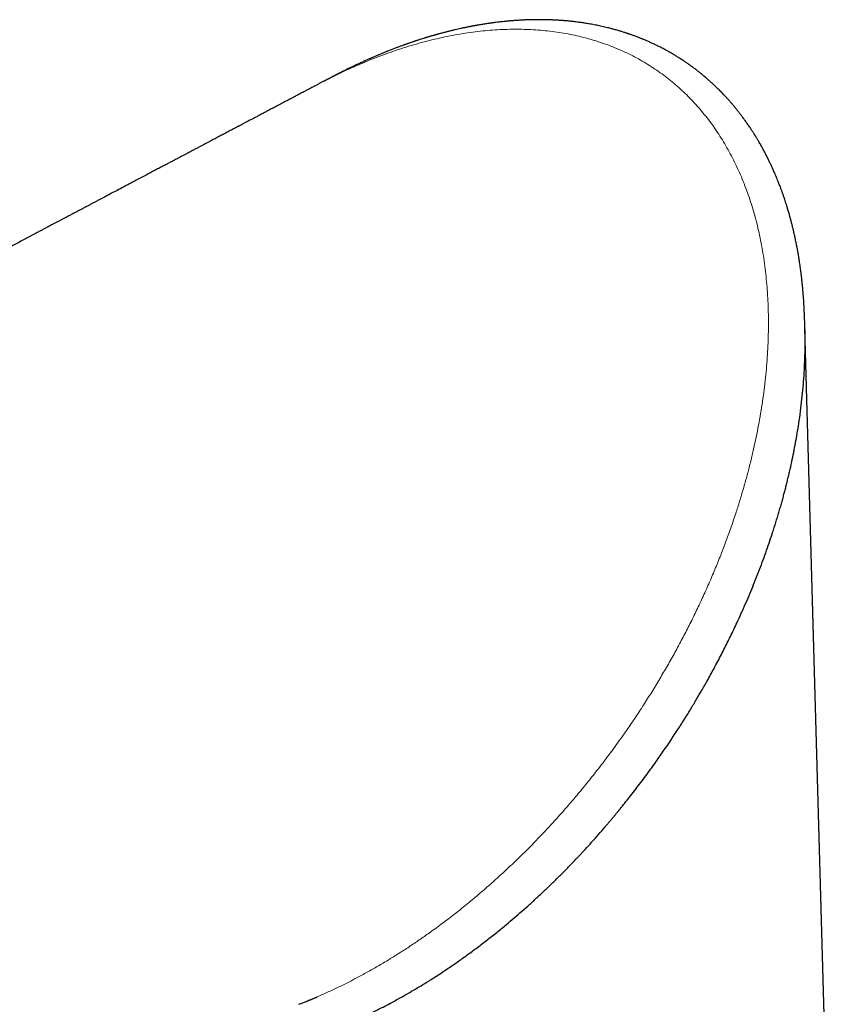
# Model space of a CAD drawing. Header units: millimetres. Extents: x 8 to 882, y 12 to 770.
# Tile 43 of 58: x 783 to 831, y 331 to 388. Entities that reach past the tile are written whole.
import ezdxf

# ---------------------------------------------------------------- set-up
doc = ezdxf.new("R2010")
doc.units = ezdxf.units.MM

msp = doc.modelspace()

# ---------------------------------------------------------------- linework, layer by layer
at = {"color": 7, "linetype": 'Continuous', "lineweight": 30}
for p, q in [((800.787, 384.031), (800.518, 383.89)), ((830.54, 300.914), (828.612, 369.738))]:
    msp.add_line(p, q, dxfattribs=at)
for points, knots in [([(828.594, 370.228), (828.593, 370.252), (828.591, 370.297), (828.588, 370.355), (828.586, 370.401), (828.584, 370.437), (828.583, 370.468), (828.581, 370.5), (828.58, 370.53), (828.579, 370.56), (828.577, 370.591), (828.576, 370.623), (828.574, 370.663), (828.572, 370.713), (828.569, 370.772), (828.566, 370.837), (828.563, 370.909), (828.559, 370.984), (828.556, 371.052), (828.553, 371.105), (828.55, 371.148), (828.548, 371.19), (828.545, 371.242), (828.541, 371.307), (828.536, 371.383), (828.53, 371.47), (828.523, 371.563), (828.516, 371.658), (828.509, 371.751), (828.497, 371.894), (828.48, 372.082), (828.461, 372.282), (828.445, 372.438), (828.433, 372.549), (828.422, 372.643), (828.413, 372.722), (828.404, 372.793), (828.395, 372.873), (828.383, 372.971), (828.367, 373.091), (828.348, 373.229), (828.327, 373.383), (828.301, 373.555), (828.272, 373.744), (828.238, 373.95), (828.208, 374.124), (828.185, 374.254), (828.171, 374.33), (828.159, 374.394), (828.149, 374.445), (828.142, 374.482), (828.136, 374.516), (828.128, 374.555), (828.117, 374.612), (828.103, 374.682), (828.083, 374.78), (828.059, 374.895), (828.031, 375.025), (828.003, 375.155), (827.977, 375.27), (827.953, 375.372), (827.932, 375.459), (827.911, 375.55), (827.887, 375.645), (827.864, 375.739), (827.841, 375.829), (827.82, 375.908), (827.803, 375.973), (827.789, 376.026), (827.777, 376.07), (827.767, 376.107), (827.757, 376.147), (827.741, 376.201), (827.72, 376.278), (827.692, 376.378), (827.659, 376.493), (827.617, 376.635), (827.568, 376.795), (827.515, 376.962), (827.467, 377.113), (827.422, 377.247), (827.381, 377.368), (827.346, 377.469), (827.318, 377.548), (827.296, 377.61), (827.275, 377.67), (827.251, 377.736), (827.222, 377.814), (827.188, 377.905), (827.149, 378.009), (827.105, 378.12), (827.056, 378.246), (827.001, 378.382), (826.941, 378.527), (826.88, 378.67), (826.82, 378.81), (826.76, 378.943), (826.704, 379.067), (826.654, 379.176), (826.609, 379.271), (826.567, 379.358), (826.525, 379.445), (826.479, 379.539), (826.429, 379.638), (826.363, 379.768), (826.279, 379.93), (826.174, 380.125), (826.06, 380.33), (825.965, 380.496), (825.893, 380.619), (825.849, 380.691), (825.811, 380.756), (825.778, 380.809), (825.751, 380.852), (825.731, 380.885), (825.715, 380.912), (825.699, 380.937), (825.676, 380.972), (825.645, 381.022), (825.604, 381.087), (825.554, 381.164), (825.496, 381.252), (825.432, 381.349), (825.348, 381.473), (825.245, 381.622), (825.121, 381.796), (825.016, 381.939), (824.931, 382.051), (824.871, 382.131), (824.81, 382.209), (824.751, 382.284), (824.698, 382.35), (824.653, 382.407), (824.615, 382.454), (824.583, 382.493), (824.551, 382.532), (824.514, 382.576), (824.468, 382.632), (824.414, 382.695), (824.355, 382.764), (824.292, 382.837), (824.229, 382.908), (824.17, 382.975), (824.117, 383.033), (824.072, 383.083), (824.032, 383.126), (823.992, 383.168), (823.949, 383.214), (823.885, 383.282), (823.802, 383.369), (823.7, 383.472), (823.582, 383.591), (823.449, 383.72), (823.299, 383.862), (823.149, 383.999), (823.021, 384.113), (822.91, 384.209), (822.815, 384.29), (822.711, 384.377), (822.605, 384.464), (822.506, 384.544), (822.415, 384.615), (822.332, 384.68), (822.257, 384.737), (822.2, 384.78), (822.156, 384.813), (822.118, 384.841), (822.074, 384.873), (822.02, 384.913), (821.959, 384.957), (821.893, 385.004), (821.826, 385.051), (821.758, 385.097), (821.691, 385.143), (821.628, 385.186), (821.571, 385.224), (821.523, 385.256), (821.48, 385.284), (821.438, 385.311), (821.392, 385.341), (821.342, 385.373), (821.287, 385.408), (821.225, 385.446), (821.156, 385.489), (821.076, 385.537), (820.986, 385.591), (820.888, 385.648), (820.788, 385.705), (820.694, 385.758), (820.569, 385.828), (820.409, 385.914), (820.208, 386.017), (820.004, 386.118), (819.836, 386.198), (819.704, 386.258), (819.613, 386.3), (819.52, 386.34), (819.428, 386.38), (819.346, 386.415), (819.277, 386.444), (819.222, 386.467), (819.168, 386.489), (819.109, 386.513), (819.035, 386.542), (818.946, 386.577), (818.851, 386.613), (818.759, 386.647), (818.675, 386.678), (818.599, 386.705), (818.531, 386.729), (818.472, 386.75), (818.418, 386.768), (818.364, 386.786), (818.303, 386.807), (818.231, 386.83), (818.147, 386.857), (818.054, 386.887), (817.955, 386.917), (817.851, 386.948), (817.742, 386.98), (817.63, 387.012), (817.524, 387.041), (817.426, 387.067), (817.314, 387.096), (817.181, 387.129), (817.026, 387.166), (816.868, 387.203), (816.713, 387.236), (816.564, 387.267), (816.417, 387.296), (816.273, 387.323), (816.135, 387.347), (816.003, 387.369), (815.875, 387.39), (815.745, 387.41), (815.618, 387.428), (815.491, 387.445), (815.365, 387.461), (815.238, 387.476), (815.111, 387.49), (814.988, 387.503), (814.871, 387.514), (814.768, 387.524), (814.683, 387.531), (814.615, 387.536), (814.554, 387.541), (814.484, 387.546), (814.398, 387.552), (814.3, 387.558), (814.195, 387.564), (814.088, 387.57), (813.986, 387.574), (813.894, 387.578), (813.815, 387.581), (813.748, 387.583), (813.688, 387.584), (813.63, 387.586), (813.568, 387.587), (813.498, 387.588), (813.42, 387.589), (813.332, 387.59), (813.233, 387.59), (813.145, 387.59), (813.07, 387.589), (813.013, 387.589), (812.954, 387.588), (812.891, 387.587), (812.826, 387.586), (812.764, 387.584), (812.71, 387.583), (812.669, 387.582), (812.639, 387.581), (812.612, 387.58), (812.584, 387.579), (812.552, 387.578), (812.495, 387.576), (812.412, 387.573), (812.306, 387.568), (812.198, 387.562), (812.09, 387.556), (811.983, 387.55), (811.877, 387.543), (811.776, 387.535), (811.692, 387.529), (811.629, 387.524), (811.583, 387.52), (811.547, 387.517), (811.517, 387.514), (811.488, 387.511), (811.451, 387.508), (811.4, 387.503), (811.336, 387.497), (811.237, 387.488), (811.112, 387.475), (810.966, 387.458), (810.826, 387.442), (810.71, 387.427), (810.616, 387.415), (810.55, 387.406), (810.494, 387.399), (810.444, 387.392), (810.393, 387.385), (810.326, 387.375), (810.24, 387.362), (810.134, 387.346), (810.021, 387.329), (809.902, 387.309), (809.792, 387.291), (809.694, 387.274), (809.613, 387.26), (809.541, 387.247), (809.481, 387.236), (809.435, 387.227), (809.396, 387.22), (809.352, 387.212), (809.293, 387.2), (809.217, 387.186), (809.133, 387.169), (809.051, 387.153), (808.971, 387.136), (808.889, 387.119), (808.805, 387.101), (808.692, 387.077), (808.551, 387.045), (808.377, 387.005), (808.194, 386.962), (808.01, 386.917), (807.82, 386.868), (807.626, 386.818), (807.477, 386.777), (807.38, 386.751), (807.338, 386.739), (807.3, 386.728), (807.267, 386.719), (807.236, 386.71), (807.202, 386.701), (807.161, 386.689), (807.097, 386.67), (807.018, 386.648), (806.933, 386.623), (806.861, 386.601), (806.804, 386.584), (806.758, 386.57), (806.717, 386.558), (806.67, 386.543), (806.611, 386.525), (806.475, 386.483), (806.337, 386.439), (806.205, 386.396), (806.153, 386.379), (806.11, 386.365), (806.07, 386.351), (806.02, 386.335), (805.956, 386.313), (805.878, 386.287), (805.798, 386.259), (805.719, 386.232), (805.646, 386.207), (805.578, 386.183), (805.517, 386.161), (805.459, 386.14), (805.399, 386.119), (805.302, 386.084), (805.17, 386.035), (805.009, 385.975), (804.856, 385.917), (804.708, 385.86), (804.588, 385.813), (804.49, 385.774), (804.413, 385.743), (804.334, 385.711), (804.252, 385.678), (804.17, 385.645), (804.09, 385.612), (804.017, 385.581), (803.953, 385.555), (803.891, 385.529), (803.82, 385.498), (803.739, 385.464), (803.659, 385.429), (803.59, 385.399), (803.532, 385.374), (803.484, 385.353), (803.441, 385.334), (803.39, 385.312), (803.324, 385.283), (803.24, 385.245), (803.15, 385.205), (803.058, 385.163), (802.972, 385.123), (802.885, 385.083), (802.795, 385.042), (802.696, 384.995), (802.597, 384.948), (802.506, 384.905), (802.42, 384.864), (802.33, 384.82), (802.23, 384.771), (802.129, 384.722), (802.04, 384.678), (801.962, 384.639), (801.887, 384.601), (801.805, 384.559), (801.729, 384.521), (801.663, 384.487), (801.614, 384.462), (801.565, 384.437), (801.52, 384.413), (801.48, 384.393), (801.445, 384.374), (801.416, 384.359), (801.39, 384.346), (801.371, 384.336), (801.355, 384.327), (801.339, 384.319), (801.324, 384.311), (801.302, 384.3), (801.281, 384.289), (801.258, 384.277), (801.23, 384.262), (801.193, 384.243), (801.15, 384.221), (801.105, 384.197), (801.063, 384.175), (801.023, 384.154), (800.992, 384.138), (800.968, 384.126), (800.948, 384.115), (800.927, 384.105), (800.907, 384.094), (800.888, 384.085), (800.87, 384.075), (800.849, 384.064), (800.821, 384.05), (800.799, 384.038), (800.786, 384.031)], [0, 0, 0, 0, 0.002317, 0.004191, 0.005621, 0.006646, 0.00762, 0.008629, 0.009673, 0.010577, 0.011423, 0.012226, 0.013041, 0.014241, 0.015628, 0.017111, 0.018887, 0.02066, 0.022349, 0.023611, 0.024411, 0.025363, 0.026711, 0.028258, 0.030123, 0.032306, 0.034691, 0.03704, 0.039348, 0.041612, 0.047623, 0.053317, 0.056495, 0.05927, 0.06162, 0.063547, 0.065184, 0.066913, 0.069515, 0.072536, 0.075977, 0.079845, 0.084165, 0.088939, 0.094164, 0.099836, 0.102126, 0.104081, 0.105703, 0.106993, 0.10795, 0.108589, 0.109542, 0.110989, 0.112918, 0.114963, 0.118469, 0.121789, 0.125016, 0.128528, 0.130681, 0.13294, 0.135303, 0.137772, 0.140338, 0.142732, 0.144823, 0.146474, 0.14787, 0.149012, 0.149904, 0.15086, 0.152098, 0.154235, 0.156892, 0.160061, 0.163338, 0.168248, 0.172864, 0.17674, 0.180384, 0.183717, 0.186589, 0.188553, 0.190221, 0.191682, 0.193452, 0.195612, 0.198112, 0.200986, 0.204175, 0.207378, 0.211494, 0.215562, 0.219582, 0.223554, 0.227431, 0.230984, 0.234183, 0.236806, 0.239185, 0.241701, 0.24443, 0.247359, 0.250396, 0.255878, 0.261645, 0.267794, 0.274336, 0.276733, 0.279029, 0.281006, 0.282664, 0.284002, 0.285004, 0.285715, 0.286458, 0.287363, 0.28904, 0.291087, 0.293503, 0.296289, 0.299429, 0.302733, 0.308134, 0.313791, 0.319704, 0.32231, 0.324964, 0.327664, 0.330249, 0.332518, 0.334436, 0.336049, 0.337356, 0.338452, 0.340037, 0.34199, 0.344291, 0.346745, 0.349307, 0.351976, 0.354316, 0.356414, 0.358201, 0.359677, 0.361132, 0.362813, 0.364718, 0.368603, 0.372478, 0.376304, 0.382027, 0.387438, 0.392827, 0.398334, 0.401284, 0.404569, 0.408394, 0.412184, 0.41558, 0.418581, 0.421493, 0.424021, 0.426174, 0.427266, 0.428441, 0.429916, 0.431692, 0.433801, 0.43599, 0.438184, 0.440383, 0.442588, 0.44471, 0.446505, 0.448102, 0.449341, 0.450649, 0.452102, 0.453699, 0.45544, 0.457339, 0.459481, 0.462001, 0.464804, 0.467892, 0.47113, 0.474013, 0.476496, 0.482615, 0.488578, 0.494523, 0.500807, 0.503454, 0.50612, 0.508805, 0.511508, 0.514103, 0.515901, 0.517482, 0.518878, 0.520516, 0.522532, 0.525229, 0.528055, 0.53065, 0.533014, 0.535147, 0.537047, 0.538709, 0.540132, 0.541549, 0.543217, 0.545212, 0.547535, 0.550178, 0.552931, 0.555708, 0.55879, 0.561899, 0.564819, 0.567417, 0.569942, 0.573857, 0.578139, 0.582412, 0.586538, 0.590522, 0.594412, 0.598221, 0.601986, 0.605309, 0.608648, 0.612045, 0.615532, 0.618587, 0.621986, 0.62535, 0.62849, 0.631837, 0.634879, 0.637557, 0.639853, 0.64139, 0.642801, 0.644585, 0.646802, 0.649401, 0.6521, 0.654852, 0.657659, 0.659895, 0.661927, 0.663648, 0.665058, 0.666502, 0.668053, 0.66982, 0.671802, 0.674001, 0.676496, 0.679351, 0.680721, 0.682161, 0.683671, 0.685251, 0.686902, 0.688573, 0.689973, 0.690973, 0.691704, 0.692279, 0.692975, 0.693803, 0.694763, 0.697293, 0.700036, 0.702763, 0.705473, 0.708167, 0.710844, 0.713484, 0.715786, 0.717143, 0.718282, 0.719202, 0.719903, 0.720502, 0.721417, 0.7227, 0.724349, 0.726202, 0.730166, 0.733773, 0.737161, 0.740641, 0.742505, 0.744206, 0.745606, 0.746734, 0.747964, 0.749411, 0.751775, 0.754476, 0.757322, 0.760305, 0.763426, 0.765544, 0.767665, 0.769492, 0.770981, 0.772132, 0.772944, 0.773935, 0.775438, 0.777453, 0.779675, 0.781742, 0.783625, 0.785629, 0.78787, 0.789947, 0.794131, 0.798474, 0.80305, 0.807895, 0.81232, 0.817429, 0.822477, 0.823639, 0.824698, 0.825654, 0.826506, 0.827255, 0.827993, 0.829028, 0.830384, 0.832825, 0.83498, 0.836821, 0.838336, 0.839309, 0.840242, 0.841446, 0.842929, 0.844688, 0.851762, 0.853429, 0.854753, 0.855713, 0.856663, 0.857788, 0.859524, 0.861538, 0.863767, 0.865614, 0.867575, 0.869351, 0.870818, 0.872236, 0.873761, 0.875393, 0.87971, 0.88383, 0.887765, 0.891478, 0.895146, 0.897041, 0.899015, 0.901071, 0.90318, 0.905289, 0.907397, 0.909356, 0.910947, 0.91228, 0.914153, 0.916464, 0.918557, 0.920346, 0.921817, 0.923052, 0.924066, 0.925165, 0.926974, 0.929171, 0.931724, 0.933974, 0.936374, 0.938377, 0.940801, 0.943363, 0.946118, 0.94856, 0.95048, 0.952882, 0.955662, 0.958305, 0.960806, 0.962666, 0.964505, 0.966695, 0.96919, 0.970512, 0.971855, 0.973143, 0.97437, 0.975414, 0.976219, 0.977147, 0.977653, 0.978185, 0.978619, 0.978973, 0.979638, 0.980489, 0.981346, 0.982049, 0.983138, 0.984431, 0.986239, 0.988002, 0.989589, 0.991032, 0.992487, 0.993074, 0.993822, 0.994723, 0.995426, 0.996107, 0.996824, 0.997488, 0.99848, 1, 1, 1, 1]), ([(800.518, 383.892), (800.451, 383.856), (800.32, 383.787), (800.13, 383.686), (799.952, 383.593), (799.788, 383.506), (799.636, 383.426), (799.497, 383.352), (799.373, 383.287), (799.264, 383.229), (799.167, 383.178), (799.072, 383.128), (798.978, 383.078), (798.881, 383.027), (798.727, 382.945), (798.51, 382.831), (798.232, 382.684), (797.95, 382.535), (797.691, 382.398), (797.456, 382.274), (797.246, 382.163), (797.045, 382.057), (796.854, 381.956), (796.686, 381.867), (796.536, 381.788), (796.397, 381.715), (796.252, 381.638), (796.097, 381.556), (795.908, 381.456), (795.686, 381.339), (795.436, 381.207), (795.188, 381.076), (794.948, 380.949), (794.715, 380.826), (794.491, 380.708), (794.278, 380.595), (794.085, 380.493), (793.909, 380.401), (793.747, 380.315), (793.586, 380.23), (793.446, 380.156), (793.326, 380.092), (793.226, 380.04), (793.125, 379.987), (793.021, 379.931), (792.901, 379.868), (792.762, 379.795), (792.604, 379.711), (792.431, 379.62), (792.244, 379.521), (792.049, 379.418), (791.854, 379.315), (791.641, 379.202), (791.413, 379.082), (791.17, 378.954), (790.934, 378.829), (790.673, 378.692), (790.388, 378.541), (790.083, 378.38), (789.791, 378.226), (789.513, 378.079), (789.193, 377.91), (788.824, 377.715), (788.402, 377.492), (788.066, 377.314), (787.817, 377.183), (787.655, 377.098), (787.495, 377.013), (787.337, 376.93), (787.18, 376.847), (787.029, 376.767), (786.882, 376.689), (786.733, 376.611), (786.572, 376.526), (786.399, 376.434), (786.214, 376.337), (786.02, 376.234), (785.835, 376.136), (785.661, 376.045), (785.499, 375.959), (785.338, 375.874), (785.182, 375.792), (785.037, 375.715), (784.906, 375.646), (784.79, 375.585), (784.688, 375.531), (784.6, 375.484), (784.519, 375.442), (784.437, 375.398), (784.348, 375.351), (784.25, 375.3), (784.132, 375.237), (783.99, 375.162), (783.825, 375.075), (783.653, 374.984), (783.433, 374.868), (783.172, 374.73), (782.873, 374.572), (782.583, 374.419), (782.3, 374.27), (782.053, 374.139), (781.841, 374.027), (781.663, 373.934), (781.488, 373.841), (781.314, 373.749), (781.137, 373.656), (780.964, 373.564), (780.791, 373.473), (780.619, 373.382), (780.439, 373.287), (780.256, 373.191), (780.056, 373.085), (779.846, 372.974), (779.629, 372.86), (779.429, 372.754), (779.245, 372.657), (779.071, 372.565), (778.9, 372.475), (778.729, 372.384), (778.554, 372.292), (778.371, 372.196), (778.177, 372.093), (777.972, 371.985), (777.76, 371.873), (777.548, 371.761), (777.344, 371.653), (777.153, 371.553), (776.976, 371.459), (776.808, 371.371), (776.64, 371.282), (776.468, 371.191), (776.261, 371.082), (776.024, 370.957), (775.765, 370.82), (775.519, 370.69), (775.284, 370.566), (775.053, 370.444), (774.821, 370.322), (774.576, 370.192), (774.313, 370.053), (774.03, 369.904), (773.738, 369.75), (773.439, 369.592), (773.196, 369.464), (773.012, 369.367), (772.885, 369.299), (772.75, 369.228), (772.606, 369.152), (772.451, 369.071), (772.288, 368.984), (772.126, 368.899), (771.974, 368.819), (771.839, 368.748), (771.719, 368.684), (771.613, 368.628), (771.521, 368.58), (771.444, 368.539), (771.375, 368.503), (771.307, 368.467), (771.235, 368.429), (771.155, 368.387), (771.069, 368.341), (770.969, 368.288), (770.855, 368.228), (770.726, 368.16), (770.591, 368.089), (770.395, 367.985), (770.144, 367.853), (769.842, 367.693), (769.549, 367.539), (769.264, 367.388), (769.024, 367.262), (768.827, 367.158), (768.674, 367.077), (768.522, 366.997), (768.372, 366.917), (768.222, 366.839), (768.071, 366.759), (767.916, 366.677), (767.752, 366.591), (767.579, 366.499), (767.396, 366.403), (767.229, 366.314), (767.083, 366.237), (766.965, 366.175), (766.854, 366.117), (766.751, 366.062), (766.65, 366.009), (766.552, 365.957), (766.456, 365.907), (766.364, 365.858), (766.266, 365.806), (766.155, 365.748), (766.029, 365.681), (765.891, 365.608), (765.741, 365.529), (765.583, 365.446), (765.418, 365.359), (765.248, 365.269), (765.073, 365.177), (764.91, 365.091), (764.766, 365.015), (764.646, 364.952), (764.538, 364.895), (764.441, 364.843), (764.356, 364.799), (764.282, 364.759), (764.212, 364.723), (764.142, 364.686), (764.065, 364.645), (763.981, 364.601), (763.89, 364.552), (763.784, 364.497), (763.664, 364.433), (763.529, 364.362), (763.388, 364.288), (763.212, 364.195), (763.006, 364.086), (762.776, 363.965), (762.558, 363.85), (762.343, 363.736), (762.14, 363.629), (761.945, 363.526), (761.763, 363.43), (761.583, 363.335), (761.409, 363.243), (761.212, 363.139), (760.989, 363.022), (760.74, 362.89), (760.492, 362.76), (760.285, 362.65), (760.118, 362.562), (759.99, 362.495), (759.863, 362.428), (759.736, 362.361), (759.605, 362.292), (759.468, 362.219), (759.32, 362.141), (759.162, 362.058), (758.992, 361.968), (758.812, 361.873), (758.627, 361.776), (758.432, 361.673), (758.236, 361.569), (758.037, 361.464), (757.844, 361.363), (757.621, 361.245), (757.364, 361.11), (757.072, 360.955), (756.772, 360.797), (756.488, 360.647), (756.229, 360.511), (756.003, 360.391), (755.792, 360.28), (755.593, 360.175), (755.403, 360.075), (755.216, 359.976), (755.029, 359.877), (754.841, 359.779), (754.654, 359.68), (754.471, 359.583), (754.314, 359.501), (754.185, 359.433), (754.079, 359.377), (753.97, 359.319), (753.851, 359.256), (753.719, 359.187), (753.579, 359.113), (753.434, 359.036), (753.292, 358.962), (753.157, 358.89), (753.028, 358.822), (752.876, 358.742), (752.701, 358.65), (752.5, 358.544), (752.302, 358.439), (752.105, 358.335), (751.928, 358.242), (751.772, 358.16), (751.635, 358.088), (751.501, 358.017), (751.365, 357.945), (751.226, 357.872), (751.076, 357.793), (750.913, 357.707), (750.735, 357.613), (750.567, 357.524), (750.411, 357.442), (750.275, 357.37), (750.143, 357.301), (750.018, 357.235), (749.902, 357.173), (749.787, 357.113), (749.67, 357.051), (749.547, 356.987), (749.419, 356.919), (749.269, 356.84), (749.097, 356.749), (748.902, 356.646), (748.702, 356.541), (748.525, 356.447), (748.374, 356.368), (748.25, 356.302), (748.128, 356.238), (748.011, 356.176), (747.902, 356.119), (747.804, 356.067), (747.716, 356.021), (747.638, 355.98), (747.568, 355.943), (747.494, 355.903), (747.407, 355.858), (747.303, 355.803), (747.188, 355.742), (747.06, 355.675), (746.92, 355.601), (746.771, 355.523), (746.619, 355.442), (746.469, 355.363), (746.299, 355.273), (746.11, 355.174), (745.907, 355.067), (745.693, 354.954), (745.469, 354.836), (745.232, 354.711), (745, 354.589), (744.794, 354.48), (744.611, 354.384), (744.453, 354.3), (744.291, 354.215), (744.121, 354.125), (743.941, 354.031), (743.752, 353.931), (743.554, 353.826), (743.349, 353.718), (743.133, 353.604), (742.914, 353.489), (742.68, 353.365), (742.438, 353.238), (742.188, 353.106), (741.948, 352.979), (741.711, 352.855), (741.449, 352.717), (741.161, 352.565), (740.849, 352.4), (740.553, 352.244), (740.277, 352.099), (740.022, 351.964), (739.773, 351.833), (739.521, 351.7), (739.257, 351.561), (739.001, 351.426), (738.753, 351.296), (738.521, 351.173), (738.289, 351.051), (738.064, 350.932), (737.848, 350.818), (737.642, 350.71), (737.458, 350.613), (737.298, 350.528), (737.16, 350.456), (737.032, 350.388), (736.914, 350.326), (736.805, 350.268), (736.7, 350.213), (736.579, 350.15), (736.435, 350.074), (736.265, 349.984), (736.081, 349.887), (735.885, 349.783), (735.677, 349.674), (735.458, 349.559), (735.232, 349.439), (734.999, 349.316), (734.738, 349.179), (734.448, 349.026), (734.129, 348.858), (733.8, 348.685), (733.517, 348.535), (733.28, 348.411), (733.093, 348.312), (732.901, 348.211), (732.708, 348.109), (732.515, 348.008), (732.317, 347.903), (732.117, 347.798), (731.915, 347.691), (731.725, 347.591), (731.547, 347.498), (731.363, 347.4), (731.171, 347.299), (730.97, 347.193), (730.795, 347.101), (730.64, 347.02), (730.499, 346.945), (730.349, 346.866), (730.188, 346.781), (730.016, 346.691), (729.833, 346.594), (729.59, 346.466), (729.292, 346.309), (728.949, 346.129), (728.643, 345.967), (728.372, 345.824), (728.135, 345.699), (727.907, 345.58), (727.691, 345.466), (727.486, 345.358), (727.292, 345.255), (727.092, 345.15), (726.88, 345.039), (726.649, 344.917), (726.405, 344.788), (726.149, 344.653), (725.877, 344.51), (725.612, 344.371), (725.357, 344.236), (725.121, 344.112), (724.888, 343.989), (724.662, 343.87), (724.443, 343.755), (724.238, 343.647), (724.046, 343.546), (723.863, 343.449), (723.681, 343.353), (723.497, 343.256), (723.313, 343.159), (723.129, 343.063), (722.958, 342.972), (722.802, 342.89), (722.666, 342.818), (722.543, 342.754), (722.429, 342.694), (722.319, 342.636), (722.184, 342.565), (722.019, 342.478), (721.822, 342.374), (721.611, 342.263), (721.404, 342.154), (721.201, 342.047), (721.003, 341.943), (720.793, 341.832), (720.582, 341.721), (720.372, 341.61), (720.163, 341.5), (719.945, 341.385), (719.717, 341.265), (719.48, 341.141), (719.243, 341.016), (719.009, 340.893), (718.78, 340.772), (718.555, 340.653), (718.335, 340.538), (718.118, 340.423), (717.905, 340.311), (717.698, 340.202), (717.505, 340.1), (717.325, 340.006), (717.157, 339.917), (716.998, 339.834), (716.845, 339.753), (716.693, 339.673), (716.542, 339.594), (716.392, 339.515), (716.244, 339.437), (716.093, 339.357), (715.938, 339.275), (715.777, 339.191), (715.61, 339.103), (715.433, 339.01), (715.258, 338.918), (715.084, 338.826), (714.913, 338.736), (714.731, 338.64), (714.541, 338.54), (714.284, 338.405), (713.967, 338.238), (713.626, 338.059), (713.325, 337.9), (713.062, 337.761), (712.806, 337.627), (712.558, 337.496), (712.318, 337.37), (712.105, 337.258), (711.918, 337.159), (711.756, 337.074), (711.598, 336.991), (711.437, 336.906), (711.268, 336.817), (711.082, 336.719), (710.88, 336.613), (710.662, 336.498), (710.437, 336.379), (710.207, 336.259), (709.953, 336.125), (709.672, 335.977), (709.365, 335.816), (709.094, 335.673), (708.863, 335.551), (708.676, 335.453), (708.5, 335.36), (708.335, 335.273), (708.18, 335.192), (708.029, 335.112), (707.875, 335.031), (707.695, 334.937), (707.486, 334.827), (707.249, 334.702), (707.002, 334.572), (706.747, 334.438), (706.486, 334.3), (706.207, 334.153), (705.915, 334), (705.617, 333.843), (705.324, 333.689), (705.049, 333.544), (704.785, 333.405), (704.533, 333.273), (704.282, 333.141), (704.038, 333.012), (703.807, 332.891), (703.605, 332.784), (703.428, 332.691), (703.27, 332.608), (703.108, 332.523), (702.938, 332.433), (702.758, 332.339), (702.524, 332.216), (702.234, 332.063), (701.961, 331.919), (701.75, 331.809), (701.609, 331.734), (701.47, 331.661), (701.331, 331.588), (701.196, 331.517), (701.064, 331.448), (700.944, 331.385), (700.828, 331.324), (700.708, 331.261), (700.578, 331.192), (700.437, 331.118), (700.286, 331.038), (700.128, 330.955), (699.967, 330.87), (699.803, 330.784), (699.638, 330.698), (699.476, 330.612), (699.317, 330.529), (699.165, 330.449), (699.018, 330.372), (698.882, 330.3), (698.756, 330.234), (698.641, 330.173), (698.535, 330.117), (698.43, 330.062), (698.321, 330.005), (698.202, 329.942), (698.074, 329.875), (697.909, 329.788), (697.709, 329.683), (697.475, 329.56), (697.257, 329.445), (697.054, 329.339), (696.87, 329.242), (696.691, 329.148), (696.524, 329.06), (696.382, 328.985), (696.262, 328.922), (696.162, 328.869), (696.063, 328.817), (695.96, 328.763), (695.836, 328.698), (695.691, 328.622), (695.524, 328.534), (695.35, 328.442), (695.141, 328.332), (694.904, 328.208), (694.656, 328.077), (694.43, 327.959), (694.228, 327.852), (694.034, 327.75), (693.845, 327.651), (693.654, 327.551), (693.456, 327.447), (693.24, 327.333), (693.008, 327.211), (692.766, 327.084), (692.526, 326.957), (692.29, 326.833), (692.059, 326.712), (691.837, 326.595), (691.624, 326.483), (691.415, 326.373), (691.203, 326.262), (690.998, 326.154), (690.798, 326.049), (690.609, 325.95), (690.418, 325.849), (690.229, 325.75), (689.977, 325.617), (689.664, 325.453), (689.294, 325.259), (688.933, 325.069), (688.581, 324.884), (688.231, 324.7), (687.877, 324.514), (687.511, 324.321), (687.133, 324.122), (686.741, 323.917), (686.412, 323.744), (686.151, 323.607), (685.964, 323.508), (685.785, 323.414), (685.613, 323.324), (685.434, 323.23), (685.241, 323.128), (685.027, 323.016), (684.804, 322.899), (684.572, 322.777), (684.35, 322.66), (684.14, 322.55), (683.943, 322.446), (683.745, 322.342), (683.551, 322.24), (683.396, 322.159), (683.281, 322.098), (683.2, 322.056), (683.122, 322.015), (683.044, 321.974), (682.963, 321.931), (682.868, 321.882), (682.758, 321.824), (682.63, 321.757), (682.495, 321.686), (682.34, 321.604), (682.174, 321.517), (682, 321.426), (681.839, 321.341), (681.692, 321.264), (681.556, 321.192), (681.43, 321.126), (681.313, 321.065), (681.204, 321.007), (681.118, 320.962), (681.052, 320.928), (681.005, 320.903), (680.96, 320.879), (680.916, 320.856), (680.87, 320.832), (680.818, 320.805), (680.757, 320.773), (680.688, 320.736), (680.61, 320.695), (680.523, 320.65), (680.429, 320.6), (680.288, 320.526), (680.105, 320.43), (679.903, 320.324), (679.724, 320.23), (679.568, 320.148), (679.418, 320.069), (679.273, 319.993), (679.137, 319.922), (679.019, 319.86), (678.919, 319.807), (678.835, 319.763), (678.759, 319.723), (678.689, 319.687), (678.625, 319.653), (678.556, 319.617), (678.476, 319.575), (678.38, 319.524), (678.267, 319.465), (678.142, 319.399), (678.009, 319.329), (677.875, 319.259), (677.745, 319.191), (677.621, 319.126), (677.502, 319.063), (677.384, 319.001), (677.27, 318.941), (677.162, 318.884), (677.064, 318.833), (676.977, 318.787), (676.901, 318.747), (676.834, 318.712), (676.77, 318.678), (676.702, 318.643), (676.622, 318.601), (676.528, 318.552), (676.419, 318.494), (676.3, 318.432), (676.143, 318.349), (675.947, 318.247), (675.715, 318.124), (675.474, 317.998), (675.272, 317.892), (675.112, 317.808), (674.998, 317.748), (674.888, 317.69), (674.785, 317.637), (674.693, 317.588), (674.61, 317.544), (674.532, 317.504), (674.456, 317.464), (674.376, 317.422), (674.29, 317.376), (674.196, 317.327), (674.095, 317.274), (673.936, 317.191), (673.718, 317.076), (673.481, 316.952), (673.276, 316.844), (673.109, 316.756), (672.942, 316.669), (672.783, 316.585), (672.633, 316.507), (672.496, 316.434), (672.369, 316.368), (672.237, 316.299), (672.094, 316.224), (671.932, 316.139), (671.762, 316.049), (671.587, 315.958), (671.376, 315.847), (671.128, 315.717), (670.842, 315.566), (670.55, 315.413), (670.251, 315.256), (669.98, 315.114), (669.738, 314.987), (669.527, 314.877), (669.32, 314.768), (669.121, 314.663), (668.934, 314.565), (668.778, 314.483), (668.647, 314.415), (668.532, 314.354), (668.404, 314.287), (668.267, 314.215), (668.126, 314.141), (667.963, 314.055), (667.784, 313.962), (667.592, 313.861), (667.411, 313.766), (667.241, 313.677), (667.082, 313.593), (666.938, 313.518), (666.81, 313.45), (666.711, 313.399), (666.639, 313.361), (666.583, 313.332), (666.52, 313.299), (666.447, 313.26), (666.363, 313.216), (666.269, 313.167), (666.103, 313.08), (665.876, 312.96), (665.638, 312.836), (665.455, 312.74), (665.327, 312.673), (665.209, 312.61), (665.11, 312.558), (665.029, 312.516), (664.965, 312.483), (664.906, 312.452), (664.835, 312.414), (664.745, 312.367), (664.632, 312.308), (664.504, 312.241), (664.364, 312.167), (664.212, 312.087), (664.042, 311.998), (663.856, 311.901), (663.655, 311.795), (663.448, 311.687), (663.247, 311.581), (663.056, 311.481), (662.88, 311.389), (662.714, 311.302), (662.556, 311.219), (662.415, 311.145), (662.287, 311.078), (662.167, 311.015), (662.04, 310.949), (661.904, 310.877), (661.767, 310.805), (661.631, 310.734), (661.496, 310.663), (661.362, 310.593), (661.233, 310.525), (661.116, 310.464), (661.013, 310.41), (660.923, 310.363), (660.846, 310.322), (660.778, 310.287), (660.713, 310.253), (660.64, 310.215), (660.558, 310.171), (660.464, 310.122), (660.362, 310.069), (660.249, 310.009), (660.138, 309.951), (660.032, 309.895), (659.933, 309.843), (659.827, 309.788), (659.714, 309.729), (659.597, 309.668), (659.481, 309.607), (659.373, 309.55), (659.275, 309.498), (659.187, 309.453), (659.11, 309.412), (659.043, 309.377), (658.967, 309.337), (658.876, 309.289), (658.762, 309.23), (658.614, 309.152), (658.434, 309.058), (658.228, 308.95), (658.021, 308.841), (657.816, 308.734), (657.613, 308.627), (657.377, 308.503), (657.111, 308.364), (656.814, 308.209), (656.561, 308.076), (656.345, 307.963), (656.168, 307.87), (655.988, 307.776), (655.806, 307.68), (655.619, 307.582), (655.423, 307.48), (655.219, 307.373), (655.011, 307.263), (654.818, 307.162), (654.643, 307.071), (654.486, 306.988), (654.334, 306.908), (654.188, 306.832), (654.053, 306.762), (653.931, 306.697), (653.821, 306.64), (653.726, 306.59), (653.645, 306.547), (653.569, 306.508), (653.489, 306.466), (653.401, 306.42), (653.304, 306.369), (653.198, 306.313), (653.08, 306.252), (652.95, 306.184), (652.807, 306.109), (652.65, 306.026), (652.504, 305.95), (652.376, 305.883), (652.272, 305.829), (652.178, 305.779), (652.092, 305.734), (652.013, 305.692), (651.941, 305.655), (651.874, 305.62), (651.81, 305.586), (651.746, 305.553), (651.68, 305.518), (651.612, 305.482), (651.541, 305.445), (651.441, 305.393), (651.307, 305.323), (651.135, 305.233), (650.949, 305.135), (650.752, 305.032), (650.55, 304.926), (650.346, 304.819), (650.144, 304.713), (649.947, 304.61), (649.786, 304.526), (649.658, 304.459), (649.561, 304.408), (649.468, 304.359), (649.372, 304.309), (649.298, 304.271), (649.256, 304.248), (649.247, 304.244)], [0, 0, 0, 0, 0.0013404, 0.0025969, 0.0037694, 0.004858, 0.0058626, 0.0067832, 0.00762, 0.0083132, 0.0089395, 0.0095562, 0.010183, 0.0108201, 0.0114674, 0.0132514, 0.0151088, 0.0169953, 0.0188293, 0.0202574, 0.0216507, 0.0229907, 0.0242551, 0.0254438, 0.0263256, 0.0272274, 0.0281899, 0.0292131, 0.030297, 0.0319409, 0.0336201, 0.0352551, 0.0368459, 0.0383924, 0.0398823, 0.0412892, 0.0426126, 0.0437083, 0.0447753, 0.0458374, 0.0468944, 0.0475562, 0.0482161, 0.048874, 0.0495512, 0.0502975, 0.0512501, 0.052298, 0.0534413, 0.0546801, 0.0560018, 0.0573039, 0.0585637, 0.0602266, 0.0618226, 0.0633797, 0.0648988, 0.0670032, 0.0690289, 0.0709609, 0.0727948, 0.0745305, 0.0773134, 0.080119, 0.0829022, 0.0839826, 0.0850514, 0.0861084, 0.0871536, 0.0881871, 0.0892356, 0.0901355, 0.0911174, 0.0921814, 0.0933275, 0.0945556, 0.0958522, 0.0971745, 0.0982294, 0.0992983, 0.1003812, 0.1014314, 0.1023893, 0.1032547, 0.1040277, 0.1046955, 0.1052745, 0.1057759, 0.1062992, 0.106896, 0.1075426, 0.108239, 0.1092496, 0.1103495, 0.1115168, 0.1126705, 0.1147141, 0.1166877, 0.1185968, 0.1204692, 0.1223088, 0.1234957, 0.124669, 0.1258289, 0.1269753, 0.1281216, 0.1293291, 0.1304165, 0.1315542, 0.1327423, 0.1339765, 0.1351883, 0.136705, 0.1381422, 0.1394999, 0.1406594, 0.1418052, 0.1429389, 0.1440605, 0.1451973, 0.1464059, 0.1476882, 0.1490441, 0.1504731, 0.1518931, 0.1532443, 0.1545267, 0.1556727, 0.1567606, 0.1578595, 0.1589981, 0.1601765, 0.1619718, 0.1636974, 0.1653123, 0.1668478, 0.1683711, 0.1698865, 0.1714447, 0.1732347, 0.1751043, 0.1770472, 0.1790282, 0.1810416, 0.181856, 0.182684, 0.1835715, 0.1845252, 0.1855452, 0.1866315, 0.1877741, 0.1887587, 0.1896485, 0.1904435, 0.1911436, 0.1917488, 0.1922592, 0.1926813, 0.1931154, 0.1935957, 0.1941221, 0.1946947, 0.1953135, 0.196102, 0.1969546, 0.1978663, 0.1987809, 0.2008471, 0.2028434, 0.2047709, 0.2066546, 0.2085055, 0.2095299, 0.2105442, 0.2115487, 0.2125434, 0.2135283, 0.2145068, 0.2155356, 0.2166121, 0.217756, 0.2189673, 0.2202461, 0.2210745, 0.2218595, 0.2225911, 0.2232692, 0.2238939, 0.2245997, 0.2252219, 0.2257904, 0.2264232, 0.2271684, 0.2279977, 0.2289111, 0.2299181, 0.2309648, 0.2320512, 0.2331771, 0.2343426, 0.2355321, 0.2364005, 0.2371928, 0.2379088, 0.2385486, 0.2391122, 0.2395995, 0.2400262, 0.2404857, 0.2409935, 0.2415497, 0.2421543, 0.2428073, 0.243639, 0.244538, 0.2454906, 0.2464241, 0.2480445, 0.2495656, 0.2509875, 0.2523758, 0.2538278, 0.255014, 0.2562377, 0.257438, 0.258587, 0.259685, 0.2613513, 0.2629988, 0.2646347, 0.2662598, 0.2671069, 0.2679511, 0.2687924, 0.2696309, 0.270474, 0.2713782, 0.2723547, 0.2734037, 0.274525, 0.2757188, 0.2769736, 0.2781972, 0.279573, 0.280877, 0.2821359, 0.2834065, 0.2852984, 0.2872217, 0.2892043, 0.2912553, 0.2928473, 0.2943418, 0.2957387, 0.2970381, 0.29828, 0.299514, 0.30075, 0.3019879, 0.3032277, 0.3044582, 0.3056203, 0.3063379, 0.3070227, 0.3077226, 0.3085071, 0.3093769, 0.3103321, 0.3112999, 0.3122427, 0.3131401, 0.3139921, 0.3147988, 0.3161445, 0.3174663, 0.3187806, 0.320086, 0.3213754, 0.3222842, 0.3231844, 0.324076, 0.324959, 0.3258639, 0.3268464, 0.3279249, 0.3290996, 0.3303704, 0.3312709, 0.3321912, 0.333065, 0.3338881, 0.3346606, 0.3353823, 0.33617, 0.3369686, 0.3378175, 0.3387168, 0.3399341, 0.3412329, 0.342581, 0.3439138, 0.3447427, 0.3455649, 0.3463802, 0.3471652, 0.3478828, 0.3485328, 0.349115, 0.3496296, 0.3500764, 0.3504979, 0.3511113, 0.3517952, 0.3525497, 0.3534014, 0.3543281, 0.3553297, 0.3563557, 0.3573466, 0.3583025, 0.3597338, 0.3610786, 0.3623464, 0.3639737, 0.3655241, 0.3670357, 0.3685721, 0.3696105, 0.3706603, 0.3717216, 0.3728246, 0.3740145, 0.3752916, 0.3765756, 0.3779371, 0.3793762, 0.3808532, 0.3822786, 0.3840132, 0.3856586, 0.3872249, 0.3887848, 0.390353, 0.392419, 0.3944987, 0.3965363, 0.3982869, 0.3999728, 0.4015939, 0.4032325, 0.404973, 0.4068154, 0.4083184, 0.4098819, 0.4114311, 0.4129184, 0.4143437, 0.4157071, 0.4170086, 0.417983, 0.4188944, 0.4197405, 0.4205214, 0.4212369, 0.4219002, 0.4225926, 0.423635, 0.4247628, 0.4259758, 0.427274, 0.4286575, 0.4300993, 0.4316059, 0.4331475, 0.4347235, 0.436779, 0.4388902, 0.4410572, 0.443299, 0.4445113, 0.4457497, 0.4470142, 0.4483048, 0.4495917, 0.4508256, 0.4522353, 0.4535676, 0.4548224, 0.4559998, 0.4571014, 0.4584812, 0.4598088, 0.4610844, 0.4619515, 0.462877, 0.4638727, 0.4649386, 0.4660746, 0.4672807, 0.4685567, 0.4709059, 0.4731743, 0.4753618, 0.4769814, 0.4785536, 0.4800615, 0.4814924, 0.4828464, 0.4841233, 0.4853391, 0.4868016, 0.4883316, 0.4899306, 0.491624, 0.4934198, 0.4953183, 0.4968819, 0.4984699, 0.5000115, 0.5015052, 0.5029511, 0.5043491, 0.5055634, 0.5067647, 0.507972, 0.5091852, 0.5104043, 0.5116294, 0.5128166, 0.5138105, 0.5147134, 0.5155253, 0.5162474, 0.5169615, 0.5177166, 0.5189263, 0.5202284, 0.5216229, 0.5231097, 0.5243428, 0.5256434, 0.5270305, 0.5285045, 0.5298233, 0.5312046, 0.5326485, 0.5341548, 0.5357237, 0.5373392, 0.5388577, 0.5403679, 0.5418697, 0.5433324, 0.5447209, 0.5461828, 0.5475521, 0.548829, 0.5500133, 0.5511127, 0.5521632, 0.5531698, 0.5541324, 0.5551765, 0.5561634, 0.5571181, 0.5581113, 0.5591471, 0.5602059, 0.5613058, 0.562458, 0.5637058, 0.5647759, 0.5659099, 0.5671078, 0.5683696, 0.5696821, 0.5722108, 0.5746509, 0.5764405, 0.5781807, 0.5798721, 0.5815145, 0.5831066, 0.5846194, 0.5857446, 0.5868138, 0.5878307, 0.5888806, 0.5899994, 0.5911871, 0.5925581, 0.5940107, 0.5955141, 0.5970281, 0.5985525, 0.6005646, 0.6025946, 0.6046361, 0.605945, 0.6071809, 0.6083437, 0.6094334, 0.6104501, 0.6114189, 0.6124306, 0.6134934, 0.6149899, 0.6165708, 0.6182049, 0.6198879, 0.6216198, 0.6233882, 0.6254253, 0.6273971, 0.6293074, 0.6312218, 0.6328675, 0.6345328, 0.6362158, 0.6378411, 0.6393692, 0.6408001, 0.6418563, 0.6428712, 0.643936, 0.645063, 0.646252, 0.6475026, 0.6496987, 0.6519963, 0.6529267, 0.6538727, 0.6548034, 0.6556732, 0.6566286, 0.657497, 0.6582784, 0.6590052, 0.6597958, 0.6606612, 0.6615912, 0.6625944, 0.6636507, 0.6647195, 0.6657995, 0.6668908, 0.6679935, 0.6690141, 0.6700404, 0.6710143, 0.6719165, 0.6727472, 0.6735063, 0.6741938, 0.674857, 0.6755801, 0.6763649, 0.6772112, 0.6781191, 0.6796375, 0.6811845, 0.6827549, 0.6839699, 0.6851985, 0.6864055, 0.6875122, 0.6885157, 0.6892319, 0.6898844, 0.6905075, 0.6911886, 0.6919321, 0.6929493, 0.6940639, 0.6952468, 0.6964137, 0.6982042, 0.699942, 0.7013353, 0.7026749, 0.7039588, 0.705187, 0.7064226, 0.7077317, 0.7091142, 0.7107162, 0.7123263, 0.7139129, 0.7154759, 0.7170108, 0.7184847, 0.7198912, 0.721234, 0.7226174, 0.7240898, 0.7253091, 0.7265775, 0.7278435, 0.7290949, 0.7303318, 0.7328413, 0.7352881, 0.7376721, 0.739996, 0.7422809, 0.7446147, 0.7470091, 0.7495331, 0.7521234, 0.7547792, 0.7560531, 0.7572962, 0.7584844, 0.7596175, 0.7606957, 0.7620398, 0.7634486, 0.7649249, 0.7664649, 0.7680511, 0.769328, 0.7706321, 0.7719617, 0.7732543, 0.7744764, 0.7750226, 0.7755535, 0.776069, 0.7765696, 0.7770981, 0.7776839, 0.778448, 0.7792918, 0.7802124, 0.7811282, 0.7823629, 0.7835108, 0.784572, 0.7855466, 0.7864344, 0.7872668, 0.7880424, 0.7887627, 0.7894276, 0.7897537, 0.7900647, 0.7903605, 0.790641, 0.7909306, 0.7912758, 0.7916778, 0.7921368, 0.7926526, 0.7932252, 0.7938548, 0.7945132, 0.7960242, 0.7974768, 0.7985385, 0.7995666, 0.8005612, 0.8015224, 0.8024303, 0.8032622, 0.8038625, 0.8044158, 0.8049221, 0.8053814, 0.8057938, 0.8062009, 0.8067393, 0.8073794, 0.8081212, 0.8089646, 0.8098644, 0.8107541, 0.8116333, 0.8124298, 0.8132174, 0.813996, 0.8147654, 0.8154877, 0.8161364, 0.8167118, 0.8172137, 0.8176422, 0.8180398, 0.8184855, 0.8189812, 0.8196297, 0.8203476, 0.821135, 0.8219918, 0.8234736, 0.825011, 0.8266037, 0.8282516, 0.8290095, 0.8297783, 0.8305171, 0.8311926, 0.8318051, 0.8323544, 0.8328405, 0.8333394, 0.8338629, 0.8344337, 0.8350521, 0.8357178, 0.8364308, 0.8382007, 0.8400509, 0.8411378, 0.8422507, 0.8433749, 0.8444353, 0.8454213, 0.8463328, 0.8471698, 0.8479397, 0.8489394, 0.8500097, 0.8511503, 0.8523152, 0.8534748, 0.8553426, 0.857228, 0.8591522, 0.8611203, 0.8631568, 0.8645289, 0.8659317, 0.8673265, 0.8686432, 0.8698805, 0.8710394, 0.8717213, 0.8724841, 0.8733279, 0.8742526, 0.8752073, 0.876124, 0.8774867, 0.8787545, 0.8799274, 0.8810787, 0.8821274, 0.8830771, 0.8839278, 0.8846797, 0.8850244, 0.8853699, 0.8857829, 0.8862665, 0.8868208, 0.8874458, 0.8881414, 0.8901009, 0.8919621, 0.8928559, 0.8937217, 0.89451, 0.8952048, 0.8956852, 0.8961078, 0.8964762, 0.8968585, 0.8975142, 0.8982621, 0.8991022, 0.9000344, 0.9010548, 0.9021173, 0.9034069, 0.9047366, 0.9061067, 0.9075033, 0.9087338, 0.9098914, 0.9109837, 0.9120299, 0.9130308, 0.9137856, 0.9145629, 0.9154021, 0.9163031, 0.9172661, 0.9181159, 0.9190086, 0.91993, 0.9207868, 0.921562, 0.9222557, 0.922835, 0.9233419, 0.9237764, 0.9241912, 0.9246271, 0.9252128, 0.9258328, 0.9264893, 0.9272301, 0.9280755, 0.9286857, 0.9293407, 0.9300406, 0.9307853, 0.9315749, 0.9323631, 0.9330817, 0.9337301, 0.9343082, 0.9348162, 0.9352539, 0.9356432, 0.9363136, 0.937068, 0.9379066, 0.9392544, 0.9406288, 0.9419947, 0.9433524, 0.9447009, 0.9460237, 0.9480365, 0.9499736, 0.9519039, 0.9530694, 0.9542422, 0.955429, 0.9566304, 0.9578553, 0.9591372, 0.9605073, 0.9619074, 0.963265, 0.964333, 0.965373, 0.9663849, 0.9673579, 0.9682514, 0.9690614, 0.969788, 0.9704312, 0.9709377, 0.9714124, 0.9719387, 0.9725201, 0.9731567, 0.9738513, 0.9746324, 0.9754885, 0.9764344, 0.9774701, 0.9785955, 0.9793322, 0.9800175, 0.9806436, 0.9812106, 0.9817184, 0.9822154, 0.9826401, 0.9830495, 0.983473, 0.9839105, 0.984362, 0.9848276, 0.9853072, 0.986345, 0.9874831, 0.9887216, 0.9900388, 0.9913845, 0.9927319, 0.9940961, 0.9954005, 0.9966273, 0.9972935, 0.9979344, 0.99855, 0.9991515, 0.9998373, 1, 1, 1, 1]), ([(791.449, 327.579), (791.539, 327.569), (791.811, 327.541), (792.269, 327.513), (792.824, 327.493), (793.387, 327.493), (793.933, 327.509), (794.462, 327.54), (794.971, 327.584), (795.487, 327.641), (796.009, 327.713), (796.534, 327.799), (797.061, 327.898), (797.59, 328.01), (798.123, 328.137), (798.606, 328.264), (799.038, 328.386), (799.418, 328.5), (799.8, 328.621), (800.185, 328.749), (800.573, 328.885), (800.963, 329.028), (801.405, 329.197), (801.9, 329.397), (802.448, 329.631), (802.999, 329.879), (803.512, 330.122), (803.987, 330.357), (804.424, 330.582), (804.864, 330.816), (805.307, 331.059), (805.749, 331.311), (806.187, 331.569), (806.677, 331.867), (807.222, 332.21), (807.824, 332.605), (808.421, 333.012), (809.012, 333.432), (809.598, 333.863), (810.189, 334.314), (810.772, 334.775), (811.306, 335.213), (811.792, 335.624), (812.241, 336.013), (812.694, 336.415), (813.068, 336.757), (813.364, 337.033), (813.583, 337.24), (813.804, 337.45), (814.025, 337.665), (814.248, 337.883), (814.472, 338.106), (814.673, 338.309), (814.852, 338.49), (815.008, 338.65), (815.164, 338.812), (815.317, 338.972), (815.464, 339.127), (815.606, 339.278), (815.747, 339.43), (815.971, 339.671), (816.277, 340.008), (816.667, 340.446), (816.966, 340.791), (817.176, 341.036), (817.294, 341.175), (817.409, 341.312), (817.518, 341.441), (817.62, 341.564), (817.719, 341.684), (817.819, 341.806), (817.977, 341.999), (818.193, 342.268), (818.47, 342.616), (818.753, 342.98), (819.044, 343.36), (819.333, 343.746), (819.613, 344.127), (819.955, 344.601), (820.36, 345.176), (820.826, 345.861), (821.152, 346.357), (821.346, 346.659), (821.412, 346.762), (821.478, 346.864), (821.542, 346.965), (821.605, 347.065), (821.667, 347.164), (821.762, 347.317), (821.889, 347.521), (822.053, 347.79), (822.218, 348.063), (822.382, 348.34), (822.529, 348.59), (822.66, 348.816), (822.747, 348.968), (822.802, 349.065), (822.826, 349.108), (822.851, 349.151), (822.875, 349.194), (822.898, 349.236), (822.924, 349.281), (823.01, 349.434), (823.153, 349.693), (823.359, 350.071), (823.567, 350.46), (823.775, 350.858), (823.974, 351.247), (824.163, 351.626), (824.351, 352.01), (824.541, 352.407), (824.759, 352.871), (824.993, 353.388), (825.24, 353.949), (825.474, 354.501), (825.703, 355.06), (825.925, 355.625), (826.141, 356.194), (826.343, 356.75), (826.534, 357.296), (826.688, 357.757), (826.81, 358.133), (826.903, 358.428), (826.993, 358.721), (827.081, 359.012), (827.165, 359.3), (827.247, 359.587), (827.323, 359.863), (827.395, 360.13), (827.463, 360.386), (827.529, 360.645), (827.594, 360.908), (827.658, 361.173), (827.744, 361.539), (827.847, 362), (827.962, 362.555), (828.067, 363.105), (828.165, 363.66), (828.262, 364.27), (828.355, 364.931), (828.439, 365.633), (828.507, 366.323), (828.559, 367.001), (828.596, 367.666), (828.618, 368.318), (828.624, 368.841), (828.622, 369.239), (828.618, 369.517), (828.611, 369.792), (828.603, 370.029), (828.596, 370.174), (828.593, 370.229)], [0, 0, 0, 0, 0.004959, 0.014795, 0.024704, 0.034689, 0.044752, 0.053595, 0.062519, 0.071526, 0.080619, 0.089798, 0.0989, 0.10809, 0.117368, 0.126736, 0.133306, 0.139933, 0.146618, 0.153361, 0.160162, 0.167023, 0.173944, 0.183557, 0.193284, 0.203127, 0.213086, 0.220924, 0.228851, 0.236867, 0.244973, 0.253168, 0.261312, 0.269361, 0.280591, 0.292012, 0.303624, 0.31487, 0.32632, 0.337989, 0.349876, 0.36131, 0.370425, 0.379701, 0.389137, 0.398733, 0.403366, 0.408053, 0.412794, 0.417589, 0.422438, 0.427341, 0.432299, 0.435738, 0.439203, 0.442693, 0.446209, 0.449476, 0.452652, 0.455864, 0.459111, 0.467943, 0.477028, 0.486364, 0.489163, 0.491984, 0.494827, 0.497467, 0.499839, 0.502249, 0.504696, 0.507182, 0.513814, 0.520701, 0.527843, 0.53524, 0.542892, 0.550219, 0.557217, 0.570053, 0.5829, 0.595743, 0.597673, 0.59958, 0.601463, 0.603322, 0.605157, 0.606968, 0.608756, 0.61355, 0.618165, 0.623425, 0.628431, 0.633183, 0.636978, 0.640595, 0.641382, 0.64216, 0.64293, 0.64369, 0.644441, 0.645183, 0.646111, 0.652644, 0.65903, 0.666251, 0.673274, 0.6801, 0.686729, 0.69316, 0.700186, 0.707405, 0.717299, 0.726942, 0.736335, 0.745623, 0.755557, 0.765129, 0.774519, 0.783726, 0.792752, 0.797733, 0.802674, 0.807575, 0.812435, 0.817255, 0.822035, 0.826776, 0.831086, 0.835362, 0.839605, 0.844014, 0.848454, 0.852866, 0.862222, 0.871445, 0.880535, 0.889623, 0.89906, 0.910933, 0.922625, 0.934136, 0.945467, 0.95662, 0.967595, 0.978394, 0.983135, 0.987851, 0.99254, 0.997204, 1, 1, 1, 1]), ([(799.82, 330.815), (799.838, 330.823), (799.871, 330.836), (799.916, 330.855), (799.953, 330.87), (799.982, 330.881), (800.013, 330.894), (800.049, 330.908), (800.096, 330.928), (800.153, 330.95), (800.218, 330.977), (800.276, 331), (800.322, 331.018), (800.349, 331.029), (800.369, 331.037), (800.382, 331.042), (800.389, 331.045), (800.389, 331.045), (800.389, 331.045)], [0, 0, 0, 0, 0.091256, 0.168085, 0.230497, 0.278501, 0.315364, 0.386548, 0.459566, 0.558565, 0.670912, 0.792499, 0.851716, 0.903876, 0.93956, 0.970693, 0.986282, 1, 1, 1, 1]), ([(799.338, 330.626), (799.484, 330.681), (799.645, 330.743), (799.805, 330.81), (799.82, 330.816)], [0, 0, 0, 0, 0.902326, 1, 1, 1, 1])]:
    msp.add_open_spline(points, degree=3, knots=knots, dxfattribs=at)
at = {"color": 252, "linetype": 'Continuous', "lineweight": 0}
for points, knots in [([(819.193, 385.197), (819.048, 385.279), (818.758, 385.442), (818.309, 385.666), (817.851, 385.874), (817.382, 386.066), (816.905, 386.241), (816.418, 386.398), (815.922, 386.539), (815.418, 386.662), (814.905, 386.768), (814.384, 386.857), (813.856, 386.928), (813.32, 386.982), (812.777, 387.019), (812.227, 387.038), (811.671, 387.039), (811.109, 387.023), (810.541, 386.99), (809.968, 386.939), (809.39, 386.87), (808.807, 386.785), (808.22, 386.682), (807.628, 386.561), (807.033, 386.424), (806.435, 386.269), (805.834, 386.097), (805.231, 385.909), (804.625, 385.703), (804.017, 385.481), (803.408, 385.243), (802.798, 384.988), (802.187, 384.717), (801.575, 384.428), (801.108, 384.199), (800.846, 384.062), (800.787, 384.031)], [0, 0, 0, 0, 0.0282212, 0.0564543, 0.0847112, 0.1130034, 0.1413424, 0.1697396, 0.1982061, 0.2267531, 0.2553914, 0.2841314, 0.3129829, 0.3419553, 0.3710578, 0.400299, 0.4296874, 0.459231, 0.4889375, 0.5188135, 0.5488652, 0.5790982, 0.6095174, 0.6401277, 0.6709333, 0.7019382, 0.7331457, 0.7645583, 0.7961775, 0.8280046, 0.8600406, 0.8922856, 0.9247399, 0.9574032, 0.9903908, 1, 1, 1, 1]), ([(799.82, 330.816), (800.008, 330.894), (800.401, 331.056), (800.996, 331.321), (801.608, 331.608), (802.221, 331.912), (802.833, 332.232), (803.446, 332.568), (804.057, 332.919), (804.663, 333.283), (805.263, 333.66), (805.858, 334.048), (806.45, 334.451), (807.077, 334.894), (807.737, 335.381), (808.43, 335.913), (809.116, 336.463), (809.797, 337.032), (810.47, 337.617), (811.127, 338.211), (811.765, 338.811), (812.386, 339.416), (812.999, 340.035), (813.603, 340.668), (814.198, 341.314), (814.784, 341.972), (815.359, 342.643), (815.933, 343.336), (816.505, 344.051), (817.073, 344.789), (817.628, 345.538), (818.17, 346.298), (818.699, 347.067), (819.205, 347.833), (819.69, 348.596), (820.153, 349.354), (820.603, 350.118), (821.038, 350.889), (821.458, 351.664), (821.863, 352.445), (822.254, 353.229), (822.634, 354.03), (823.004, 354.847), (823.361, 355.679), (823.701, 356.512), (824.022, 357.347), (824.324, 358.183), (824.595, 358.978), (824.835, 359.733), (825.048, 360.445), (825.248, 361.157), (825.432, 361.866), (825.602, 362.569), (825.756, 363.265), (825.895, 363.954), (826.02, 364.639), (826.131, 365.325), (826.229, 366.012), (826.312, 366.698), (826.379, 367.379), (826.432, 368.054), (826.47, 368.723), (826.493, 369.385), (826.5, 370.04), (826.492, 370.686), (826.47, 371.323), (826.432, 371.952), (826.379, 372.572), (826.311, 373.184), (826.229, 373.787), (826.132, 374.38), (826.02, 374.963), (825.893, 375.537), (825.751, 376.099), (825.595, 376.651), (825.425, 377.191), (825.24, 377.721), (825.041, 378.238), (824.827, 378.743), (824.6, 379.235), (824.359, 379.715), (824.104, 380.181), (823.835, 380.635), (823.554, 381.074), (823.258, 381.5), (822.95, 381.912), (822.629, 382.309), (822.296, 382.692), (821.949, 383.059), (821.591, 383.412), (821.22, 383.749), (820.838, 384.071), (820.444, 384.377), (820.039, 384.667), (819.623, 384.942), (819.336, 385.112), (819.193, 385.197)], [0, 0, 0, 0, 0.0089815, 0.0187739, 0.0286295, 0.0385829, 0.0485991, 0.0586774, 0.068817, 0.0790169, 0.0890923, 0.099224, 0.1094108, 0.1196514, 0.1319107, 0.1442416, 0.1566413, 0.1691068, 0.181635, 0.1942228, 0.206291, 0.2184074, 0.2305686, 0.2427713, 0.2550122, 0.2672877, 0.2795945, 0.2919289, 0.3048762, 0.3178455, 0.3308325, 0.3438326, 0.3568416, 0.3698551, 0.3822771, 0.3946953, 0.4071058, 0.4195049, 0.4318886, 0.4442533, 0.4565951, 0.4689103, 0.4817795, 0.4946116, 0.5074026, 0.5201486, 0.5328458, 0.5454903, 0.5562604, 0.5669872, 0.5776689, 0.5883034, 0.5988889, 0.6092359, 0.6195322, 0.6297762, 0.6399664, 0.6503079, 0.6605909, 0.6708144, 0.6809774, 0.6910789, 0.7011181, 0.7110942, 0.7209507, 0.7307441, 0.7404744, 0.7501415, 0.7597457, 0.7692871, 0.7787661, 0.7881833, 0.7975393, 0.8068352, 0.8160722, 0.8252515, 0.8343746, 0.8434429, 0.8524583, 0.8614226, 0.8703376, 0.8792059, 0.8880297, 0.8968116, 0.9055544, 0.9142606, 0.9229331, 0.931575, 0.9401894, 0.9487794, 0.9573486, 0.9659001, 0.9744376, 0.9829644, 0.991484, 1, 1, 1, 1])]:
    msp.add_open_spline(points, degree=3, knots=knots, dxfattribs=at)

doc.saveas('drawing.dxf')
